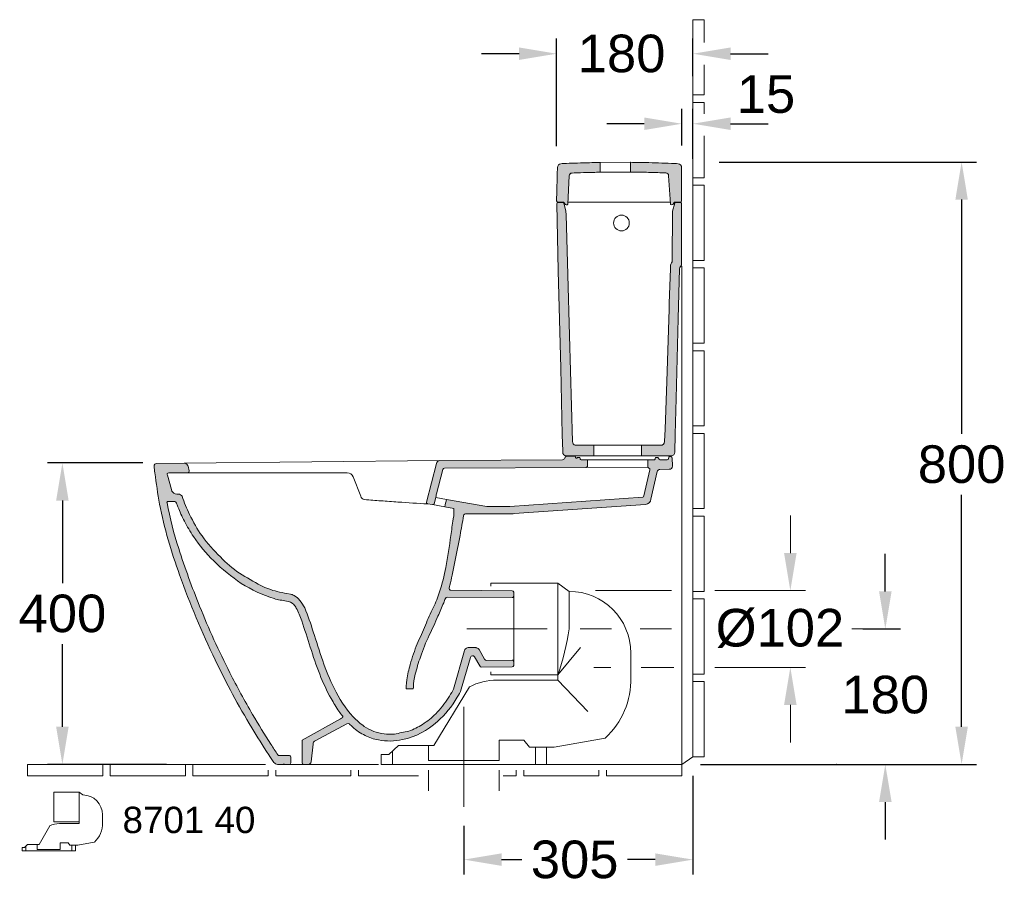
# Model space of a CAD drawing. Extents: x -36 to 10459, y -4640 to 3214.
# Tile 5 of 14: x 2253 to 3562, y -1069 to 80. Entities that reach past the tile are written whole.
import ezdxf

# ---------------------------------------------------------------- set-up
doc = ezdxf.new("R2010")
doc.units = 0
doc.layers.get('Defpoints').update_dxf_attribs({"linetype": 'CONTINUOUS'})
doc.layers.add('0-Dünn', color=2, linetype='CONTINUOUS', lineweight=5)
doc.styles.get("Standard").update_dxf_attribs({"font": 'arial.ttf'})
doc.styles.add('STYL2', font='arial.ttf')
doc.dimstyles.get("Standard").update_dxf_attribs({"dimscale": 0, "dimtxt": 50, "dimasz": 50, "dimexe": 20, "dimexo": 25, "dimgap": 15, "dimtad": 0, "dimtih": 1, "dimtoh": 1, "dimdec": 0, "dimdsep": 46, "dimtxsty": 'STYL2', "dimcen": 3, "dimclrd": 256, "dimclre": 256, "dimclrt": 256, "dimadec": 0, "dimazin": 0, "dimtfac": 1, "dimtdec": 0, "dimtofl": 0, "dimtmove": 0, "dimatfit": 3, "dimfxl": 0, "dimtolj": 1, "dimtzin": 0, "dimarcsym": 0})

# ---------------------------------------------------------------- blocks, each defined once
blk = doc.blocks.new('*D126')
at = {"layer": '0-Dünn', "linetype": 'Continuous', "lineweight": -2}
for p, q in [((2416.3, -508.9), (2289.4, -508.9)), ((2309.4, -558.9), (2309.4, -668.7)), ((2309.4, -859.6), (2309.4, -749.8)), ((2448.1, -909.6), (2289.4, -909.6))]:
    blk.add_line(p, q, dxfattribs=at)
at = {"layer": '0-Dünn', "linetype": 'Continuous'}
for points in [[(2301.1, -558.9), (2317.7, -558.9), (2309.4, -508.9)], [(2301.1, -859.6), (2317.7, -859.6), (2309.4, -909.6)]]:
    blk.add_solid(points, dxfattribs=at)
at = {"layer": 'Defpoints', "color": 0, "linetype": 'Continuous'}
for p in [(2441.3, -508.9), (2309.4, -909.6), (2473.1, -909.6)]:
    blk.add_point(p, dxfattribs=at)
at = {"layer": '0-Dünn', "linetype": 'Continuous', "insert": (2309.4, -709.2), "char_height": 50, "attachment_point": 5, "style": 'STYL2'}
blk.add_mtext('\\A1;400', dxfattribs=at)
blk = doc.blocks.new('*D127')
at = {"layer": '0-Dünn', "linetype": 'Continuous', "lineweight": -2}
for p, q in [((3183.1, -108.8), (3525.5, -108.8)), ((3505.5, -158.8), (3505.5, -470.3)), ((3505.5, -859.6), (3505.5, -551.4)), ((3158.3, -909.6), (3525.5, -909.6))]:
    blk.add_line(p, q, dxfattribs=at)
at = {"layer": '0-Dünn', "linetype": 'Continuous'}
for points in [[(3497.2, -158.8), (3513.8, -158.8), (3505.5, -108.8)], [(3497.2, -859.6), (3513.8, -859.6), (3505.5, -909.6)]]:
    blk.add_solid(points, dxfattribs=at)
at = {"layer": 'Defpoints', "color": 0, "linetype": 'Continuous'}
for p in [(3158.1, -108.8), (3133.3, -909.6), (3505.5, -909.6)]:
    blk.add_point(p, dxfattribs=at)
at = {"layer": '0-Dünn', "linetype": 'Continuous', "insert": (3505.5, -510.8), "char_height": 50, "attachment_point": 5, "style": 'STYL2'}
blk.add_mtext('\\A1;800', dxfattribs=at)
blk = doc.blocks.new('*D128')
at = {"layer": '0-Dünn', "linetype": 'Continuous', "lineweight": -2}
for p, q in [((2966.8, -87.6), (2966.8, 55.2)), ((3148.1, 5.4), (3148.1, 55.2)), ((2916.8, 35.2), (2866.8, 35.2)), ((3198.1, 35.2), (3248.1, 35.2))]:
    blk.add_line(p, q, dxfattribs=at)
at = {"layer": '0-Dünn', "linetype": 'Continuous'}
for points in [[(2916.8, 43.5), (2916.8, 26.9), (2966.8, 35.2)], [(3198.1, 43.5), (3198.1, 26.9), (3148.1, 35.2)]]:
    blk.add_solid(points, dxfattribs=at)
at = {"layer": 'Defpoints', "color": 0, "linetype": 'Continuous'}
for p in [(3148.1, 35.2), (3148.1, -19.6), (2966.8, -112.6)]:
    blk.add_point(p, dxfattribs=at)
at = {"layer": '0-Dünn', "linetype": 'Continuous', "insert": (3053.2, 35.2), "char_height": 50, "attachment_point": 5, "style": 'STYL2'}
blk.add_mtext('\\A1;180', dxfattribs=at)
blk = doc.blocks.new('*D129')
at = {"layer": '0-Dünn', "linetype": 'Continuous', "lineweight": -2}
for p, q in [((3133.4, -86.9), (3133.4, -37.9)), ((3148.1, -104.6), (3148.1, -37.9)), ((3083.4, -57.9), (3033.4, -57.9)), ((3198.1, -57.9), (3248.1, -57.9))]:
    blk.add_line(p, q, dxfattribs=at)
at = {"layer": '0-Dünn', "linetype": 'Continuous'}
for points in [[(3083.4, -49.6), (3083.4, -66.2), (3133.4, -57.9)], [(3198.1, -49.6), (3198.1, -66.2), (3148.1, -57.9)]]:
    blk.add_solid(points, dxfattribs=at)
at = {"layer": 'Defpoints', "color": 0, "linetype": 'Continuous'}
for p in [(3148.1, -57.9), (3133.4, -111.9), (3148.1, -129.6)]:
    blk.add_point(p, dxfattribs=at)
at = {"layer": '0-Dünn', "linetype": 'Continuous', "insert": (3245.3, -18.8), "char_height": 50, "attachment_point": 5, "style": 'STYL2'}
blk.add_mtext('\\A1;15', dxfattribs=at)
blk = doc.blocks.new('*D130')
at = {"layer": '0-Dünn', "linetype": 'Continuous', "lineweight": -2}
for p, q in [((3148.1, -924.6), (3148.1, -1056.2)), ((2843.5, -991.1), (2843.5, -1056.2)), ((2893.5, -1036.2), (2920.4, -1036.2)), ((3098.1, -1036.2), (3061.2, -1036.2))]:
    blk.add_line(p, q, dxfattribs=at)
at = {"layer": '0-Dünn', "linetype": 'Continuous'}
for points in [[(2893.5, -1027.9), (2893.5, -1044.5), (2843.5, -1036.2)], [(3098.1, -1027.9), (3098.1, -1044.5), (3148.1, -1036.2)]]:
    blk.add_solid(points, dxfattribs=at)
at = {"layer": 'Defpoints', "color": 0, "linetype": 'Continuous'}
for p in [(3148.1, -899.6), (2843.5, -966.1), (3148.1, -1036.2)]:
    blk.add_point(p, dxfattribs=at)
at = {"layer": '0-Dünn', "linetype": 'Continuous', "insert": (2990.8, -1036.2), "char_height": 50, "attachment_point": 5, "style": 'STYL2'}
blk.add_mtext('\\A1;305', dxfattribs=at)
blk = doc.blocks.new('*D131')
at = {"layer": '0-Dünn', "linetype": 'Continuous', "lineweight": -2}
for p, q in [((3404, -679.6), (3404, -629.6)), ((3374, -729.6), (3424, -729.6)), ((3183.3, -909.6), (3424, -909.6)), ((3404, -959.6), (3404, -1009.6))]:
    blk.add_line(p, q, dxfattribs=at)
at = {"layer": '0-Dünn', "linetype": 'Continuous'}
for points in [[(3395.7, -679.6), (3412.4, -679.6), (3404, -729.6)], [(3395.7, -959.6), (3412.4, -959.6), (3404, -909.6)]]:
    blk.add_solid(points, dxfattribs=at)
at = {"layer": 'Defpoints', "color": 0, "linetype": 'Continuous'}
for p in [(3349, -729.6), (3404, -729.6), (3158.3, -909.6)]:
    blk.add_point(p, dxfattribs=at)
at = {"layer": '0-Dünn', "linetype": 'Continuous', "insert": (3404, -817.1), "char_height": 50, "attachment_point": 5, "style": 'STYL2'}
blk.add_mtext('\\A1;180', dxfattribs=at)

msp = doc.modelspace()

# ---------------------------------------------------------------- hatches: boundary and pattern name
at = {"layer": '0-Dünn', "linetype": 'Continuous'}
h = msp.add_hatch(color=256, dxfattribs=at)
h.dxf.hatch_style = 1
h.paths.add_polyline_path([(2966.9, -164.4), (2966.9, -164.4, -0.396649), (2968.7, -162.4), (2968.7, -162.2, -0.471693), (2966.7, -159.8, -0.000972), (2967.2, -139.9, -0.001012), (2967.7, -123.1, -0.011304), (2967.9, -115.9, -0.379593), (2972.6, -111.1, -0.012398), (2979.8, -110.7, -0.00226), (2994.5, -110.1, -0.00244), (3010.4, -109.7, -0.003497), (3023.9, -109.4), (3024.8, -109.4), (3024.7, -122.4, 0.001497), (3015, -122.6, 0.002526), (2998.7, -123, 0.001753), (2987.3, -123.4, 0.38954), (2983.5, -127.2), (2981.8, -164.7, -0.400971), (2980.8, -165.6), (2979.5, -165.6, -0.238569), (2978.3, -165), (2976.5, -162.6, 0.428807), (2975.1, -162.4, -0.279539), (2976.2, -163.5), (2979.1, -174.1), (2979.1, -174.4, 0.060009), (2979.1, -173.9), (2976.2, -163.5, 0.337617), (2974.8, -162.4), (2968.9, -162.3, 0.430735)])
h = msp.add_hatch(color=256, dxfattribs=at)
h.dxf.hatch_style = 1
h.paths.add_polyline_path([(3133.1, -116, 0.399388), (3128.3, -111, 0.002281), (3119.5, -110.6, 0.001686), (3102.4, -110, 0.003608), (3085, -109.5, 0.000795), (3073.7, -109.3, 0.002358), (3065.1, -109.2), (3065.1, -122.2, -0.002589), (3081.4, -122.4, -0.003047), (3101.6, -122.9, -0.001675), (3112, -123.3, -0.385201), (3115.8, -127), (3118.2, -164.6, 0.40197), (3119.1, -165.5), (3120.8, -165.4, 0.232014), (3121.7, -164.9), (3123.3, -162.6, -0.247182), (3124.1, -162.2), (3131.1, -162.2, 0.41421), (3133.1, -160.2)])
h = msp.add_hatch(color=256, dxfattribs=at)
h.dxf.hatch_style = 1
h.paths.add_polyline_path([(2983.9, -339.3), (2981.6, -258.9), (2979.3, -178.6), (2979.1, -174.4, 0.060009), (2979.1, -173.9), (2976.2, -163.5, 0.337617), (2974.8, -162.4), (2968.9, -162.3, 0.430735), (2966.9, -164.4), (2969, -253.5), (2972.2, -382.9), (2974.4, -471.3), (2974.9, -493.3), (2975, -495.2, 0.383951), (2979.6, -499.3), (3015.6, -499.4, 0.39201), (3016.5, -498.4), (3016.5, -485.4), (2991.6, -485.4, -0.321754), (2987.9, -480.5)])
h = msp.add_hatch(color=256, dxfattribs=at)
h.dxf.hatch_style = 1
h.paths.add_polyline_path([(3133.1, -164.4, 0.414217), (3131.1, -162.4), (3125.4, -162.4, 0.345795), (3123.9, -163.5), (3121.1, -174, 0.071397), (3121, -174.5), (3120.6, -239.5, -0.152152), (3119.5, -242.9, 0.145103), (3118.4, -246.1), (3118.3, -250.2), (3116.7, -296.8), (3116.5, -304.3), (3113.2, -400.6), (3111.1, -464.1), (3110.5, -480.5, -0.404356), (3105.5, -485.4), (3079.5, -485.4), (3079.5, -498.4, 0.436772), (3080.6, -499.4), (3119.1, -499.4, 0.406764), (3124.1, -494.5), (3124.7, -471.1), (3125.9, -423.1), (3128.6, -317), (3130.3, -250.8, -0.185236), (3131.7, -247.5, 0.191837), (3133.1, -244.1)])
h = msp.add_hatch(color=256, dxfattribs=at)
h.dxf.hatch_style = 1
h.paths.add_polyline_path([(2852.2, -767.3), (2840, -809.8, -0.034976), (2834.7, -820.3, -0.080824), (2808.2, -852.6, -0.13138), (2761.9, -876.7, -0.099845), (2729.7, -877.1, -0.067256), (2712, -871.2, -0.083637), (2695.4, -859.7, -0.048362), (2691.5, -856, 0.078523), (2690.9, -855.5, 0.265856), (2687.9, -855.5), (2645.8, -878.3, 0.344316), (2642.8, -882.6), (2640.4, -906, -0.365819), (2636.6, -909.6), (2630.2, -909.6, -0.414253), (2628.2, -907.6), (2628.2, -883), (2628.2, -877.5), (2679.4, -848.9, 0.034668), (2681.6, -847.5, 0.434295), (2681.9, -845, -0.025766), (2677.3, -838.9, -0.0178), (2666.9, -822.2, -0.033005), (2651.7, -789.8, -0.015888), (2639.2, -753.7, 0.004665), (2627.7, -718.7, 0.049926), (2620.4, -701.7, 0.101582), (2617.3, -697.2, 0.153979), (2607.5, -692.4, 0.000929), (2599.1, -691.1, -0.040761), (2590.9, -689.2, -0.061636), (2547.4, -669, -0.046308), (2510.8, -639.1, -0.055127), (2483.8, -606.7, -0.028367), (2471.7, -586.2, -0.024216), (2463.1, -567.3, -0.00656), (2461.1, -562, 0.246506), (2459, -560.2), (2449.4, -560.2, 0.365319), (2448.5, -561.1, 0.030681), (2464.1, -622.7, 0.01846), (2492, -699.3, 0.022516), (2532.1, -787.7, 0.014709), (2562.5, -843.4, 0.010688), (2586.7, -882.7, 0.003883), (2595.9, -896.8, 0.295335), (2598.4, -897.9), (2611.1, -897.9, -0.532706), (2613.2, -900.8), (2613.2, -907.6, -0.48151), (2610.7, -909.6), (2595.7, -909.6, -0.209623), (2590.8, -907.1, -0.002858), (2583.8, -896.7, -0.009705), (2561.2, -860.8, -0.023455), (2512.6, -770.8, -0.025963), (2465.3, -657.5, -0.038422), (2438.6, -563.5, -0.011891), (2432.4, -522.1, -0.008939), (2431.5, -512.9, -0.437385), (2434.5, -509.6), (2471.6, -509.2, -0.261019), (2475.9, -511.6, -0.078757), (2476.5, -513), (2478.1, -519.4, -0.076322), (2478.2, -519.9, -0.413525), (2476.2, -521.9), (2450.9, -522.2, 0.748559), (2449.3, -525.2), (2454.7, -544.3, 0.31178), (2459, -549.7, 0.074441), (2463.7, -550.2, -0.220065), (2468.6, -553.1, 0.03181), (2478.5, -577.3, 0.036403), (2495.2, -605.9, 0.047708), (2519.5, -633.7, 0.069266), (2545.1, -655.3, 0.015687), (2573.3, -671.9, 0.046929), (2595, -679.8, 0.003495), (2608.1, -682.4), (2612.7, -683.2, -0.077958), (2617.5, -685.1, -0.099885), (2625.3, -691.5, -0.047084), (2631.7, -701.6, -0.026), (2643.1, -733.2, 0.005883), (2655.7, -771.8, 0.031571), (2670.8, -808.3, 0.068542), (2696, -846.4, 0.035482), (2710.9, -859.1, 0.118427), (2737.3, -869.1, 0.05415), (2751, -869.2, 0.012367), (2770.2, -865.3, 0.058996), (2788.4, -856.4, 0.048905), (2806.1, -842.2, 0.052367), (2822.5, -821.6, 0.011967), (2828.9, -811.2, 0.095376), (2829.7, -809.6), (2844.4, -758, -0.057368), (2844.9, -756.9, -0.275035), (2849.1, -754.3), (2859.2, -754.4, -0.064224), (2860.6, -754.6, -0.205157), (2863.7, -756.9), (2870.8, -769.5, 0.27222), (2873.9, -771.3), (2907.8, -771, -0.416315), (2909.8, -773), (2909.8, -778, -0.41166), (2907.8, -780), (2867.5, -780.4, -0.272638), (2864.5, -778.6), (2857.7, -766.6, 0.665427)])
h = msp.add_hatch(color=256, dxfattribs=at)
h.dxf.hatch_style = 1
h.paths.add_polyline_path([(3084.9, -563.9, 0.36323), (3092.3, -556.8), (3100.7, -520.4, -0.333391), (3104.3, -517.5), (3116.5, -517.3, 0.390462), (3120.8, -513.3), (3120.4, -501.9, 0.449164), (3118.7, -500.4), (3117.2, -500.4, 0.404286), (3116.2, -501.3), (3115.7, -503.1, -0.317562), (3114, -504.6), (3103.9, -504.6, -0.238246), (3103.1, -504.2), (3101.7, -501.9, 0.267949), (3100.9, -501.4), (3098.9, -501.4, 0.378866), (3097.9, -502.3), (3097.8, -503.8, -0.378899), (3096.8, -504.6), (3089, -504.6, 0.420834), (3088, -505.6), (3088, -513.6, 0.342872), (3089.5, -515.6, -0.407589), (3091, -518), (3083, -552.7, -0.307118), (3081.3, -554.2), (2904.6, -566.6), (2874.2, -566.6), (2820.4, -557.5, 0.020122), (2818.1, -567.1), (2829.9, -569.4), (2830, -579.2), (2829.3, -583.3, 0.006654), (2826.1, -605.5, -0.01216), (2819.4, -647.7, -0.039972), (2810.9, -680.3, -0.042888), (2802.7, -701.3, 0.011384), (2792.3, -724.3, -0.004825), (2781.4, -749.2, 0.026382), (2772.1, -776.6, 0.037385), (2767.5, -797.1, 0.011936), (2767, -802.1, 0.014254), (2766.7, -809.3), (2776.2, -809.3), (2776.3, -807, -0.058354), (2778.7, -789.8, -0.01759), (2785.6, -766.9, -0.030274), (2797.4, -737.9, 0.008711), (2809, -712.6, 0.005955), (2816.6, -694.7, 0.011857), (2818.8, -689.1, -0.31643), (2821.5, -687.2), (2907.8, -687.8, 0.41634), (2909.8, -685.8), (2909.8, -680.8, 0.41166), (2907.8, -678.8), (2826.2, -678.1, -0.478932), (2824, -675.3, 0.000352), (2824.9, -671.3, 0.002247), (2827.8, -658.2, 0.00291), (2831.6, -640.3, 0.005853), (2838.4, -605.2, 0.001595), (2843, -579.2, -0.419935), (2846.7, -576.6), (2904.9, -576.6, 0.034921), (2910.5, -576.2)])
h = msp.add_hatch(color=256, dxfattribs=at)
h.dxf.hatch_style = 1
h.paths.add_polyline_path([(3008, -505.6, 0.414157), (3007, -504.6), (2998.4, -504.6), (2998.1, -502.3, 0.378866), (2997.1, -501.4), (2995.2, -501.4, 0.105913), (2994, -502, -0.575917), (2992.1, -501.6, -0.044678), (2991.9, -500.8, 0.380174), (2990.7, -499.7), (2980.8, -499.7, 0.32441), (2977.6, -502.3, -0.34566), (2974.7, -504.6), (2811, -505.7, 0.292776), (2807.1, -509.4), (2793.7, -561.2, 0.403594), (2795.2, -563.2), (2802.1, -564.4, 0.381424), (2804, -562.9), (2806, -554.9), (2806.4, -552.7, 0.052684), (2806.9, -550.1), (2815.3, -517.4, -0.341925), (2817.7, -515.6), (3006.1, -514.7, 0.408038), (3008, -512.7)])

# ---------------------------------------------------------------- linework, layer by layer
for p, q in [((3148.1, 80.4), (3148.1, -19.6)), ((3163.1, 80.4), (3148.1, 80.4)), ((3163.1, 49.9), (3163.1, 80.4)), ((3163.1, -19.6), (3163.1, 20.5)), ((3148.1, -29.6), (3148.1, -19.6)), ((3148.1, -19.6), (3163.1, -19.6)), ((3148.1, -29.6), (3148.1, -129.6)), ((3163.1, -29.6), (3148.1, -29.6)), ((3163.1, -44.6), (3163.1, -29.6)), ((3163.1, -129.6), (3163.1, -74.1)), ((3148.1, -129.6), (3163.1, -129.6)), ((3148.1, -139.6), (3148.1, -129.6)), ((3148.1, -139.6), (3148.1, -239.6)), ((3163.1, -139.6), (3148.1, -139.6)), ((3163.1, -239.6), (3163.1, -139.6)), ((3133.3, -909.6), (3133.3, -247.4)), ((3148.1, -239.6), (3163.1, -239.6)), ((3148.1, -249.6), (3148.1, -239.6)), ((3148.1, -249.6), (3148.1, -349.6)), ((3163.1, -249.6), (3148.1, -249.6)), ((3163.1, -349.6), (3163.1, -249.6)), ((3148.1, -359.6), (3148.1, -349.6)), ((3148.1, -349.6), (3163.1, -349.6)), ((3148.1, -359.6), (3148.1, -459.6)), ((3163.1, -359.6), (3148.1, -359.6)), ((3163.1, -459.6), (3163.1, -359.6)), ((3148.1, -469.6), (3148.1, -459.6)), ((3148.1, -459.6), (3163.1, -459.6)), ((3148.1, -469.6), (3148.1, -569.6)), ((3163.1, -469.6), (3148.1, -469.6)), ((3163.1, -569.6), (3163.1, -469.6)), ((3148.1, -579.6), (3148.1, -569.6)), ((3163.1, -569.6), (3148.1, -569.6)), ((3148.1, -579.6), (3148.1, -679.6)), ((3163.1, -579.6), (3148.1, -579.6)), ((3163.1, -679.6), (3163.1, -579.6)), ((3277.7, -628.6), (3277.7, -578.6)), ((2879.2, -668.6), (2968.5, -668.6)), ((2879.2, -668.6), (2879.2, -672.6)), ((2968.5, -668.6), (2968.5, -790.6)), ((2968.5, -668.6), (2983.5, -679.6)), ((2983.5, -679.6), (2983.5, -729.6)), ((2983.5, -679.6), (2983.5, -679.6)), ((3119.7, -678.6), (3018.4, -678.6)), ((3148.1, -689.6), (3148.1, -679.6)), ((3163.1, -679.6), (3148.1, -679.6)), ((3177.1, -678.6), (3297.7, -678.6)), ((3148.1, -689.6), (3148.1, -789.6)), ((3163.1, -689.6), (3148.1, -689.6)), ((3163.1, -789.6), (3163.1, -689.6)), ((2847.5, -729.6), (2954.2, -729.6)), ((2998.1, -729.6), (3039.7, -729.6)), ((3078.1, -729.6), (3119.7, -729.6)), ((3359.3, -729.6), (3424, -729.6)), ((2968.5, -790.6), (2998.5, -754.1)), ((3065.5, -794.1), (3065.5, -761.6)), ((3039, -780.6), (3016.2, -780.6)), ((3122.9, -780.6), (3079.2, -780.6)), ((3177.1, -780.6), (3297.7, -780.6)), ((3183.1, -780.6), (3297.7, -780.6)), ((2879.2, -790.6), (2879.2, -786.6)), ((2879.2, -790.6), (2968.5, -790.6)), ((2887.5, -797.6), (2968.5, -797.6)), ((2968.5, -790.6), (2968.5, -797.6)), ((2968.5, -797.6), (3008.5, -839.1)), ((3148.1, -799.6), (3148.1, -789.6)), ((3163.1, -789.6), (3148.1, -789.6)), ((2850.8, -806.6), (2803.5, -884.6)), ((3148.1, -799.6), (3148.1, -899.6)), ((3163.1, -799.6), (3148.1, -799.6)), ((3163.1, -899.6), (3163.1, -799.6)), ((2843.5, -833.1), (2843.5, -966.1)), ((3277.7, -830.6), (3277.7, -880.6)), ((2890.5, -904.6), (2890.5, -877.3)), ((2890.5, -877.3), (2923.1, -877.3)), ((2930.8, -886.6), (2923.1, -877.3)), ((2963.5, -886.6), (3031.5, -874.6)), ((2756.5, -884.6), (2743.5, -896.6)), ((2803.5, -884.6), (2756.5, -884.6)), ((2796.5, -904.6), (2796.5, -884.6)), ((2930.8, -886.6), (2963.5, -886.6)), ((2938.5, -886.6), (2938.5, -909.6)), ((2953.5, -886.6), (2953.5, -909.6)), ((2733.5, -896.6), (2733.5, -909.6)), ((2733.5, -896.6), (2743.5, -896.6)), ((2748.5, -891.6), (2748.5, -909.6)), ((3133.3, -909.6), (3148.1, -899.6)), ((3148.1, -899.6), (3163.1, -899.6)), ((2348.1, -909.6), (2263.1, -909.6)), ((2263.1, -924.6), (2263.1, -909.6)), ((2348.1, -909.6), (2358.1, -909.6)), ((2579.4, -909.6), (2358.1, -909.6)), ((2363.1, -924.6), (2363.1, -909.6)), ((2373.1, -924.6), (2373.1, -909.6)), ((2473.1, -924.6), (2473.1, -909.6)), ((2483.1, -924.6), (2483.1, -909.6)), ((2610.7, -909.6), (2729.8, -909.6)), ((2733.5, -909.6), (2953.5, -909.6)), ((2796.5, -904.6), (2890.5, -904.6)), ((3128, -909.6), (2948.5, -909.6)), ((3133.3, -909.6), (3128, -909.6)), ((3133.3, -909.6), (3133.3, -924.6)), ((2263.1, -924.6), (2348.1, -924.6)), ((2348.1, -924.6), (2363.1, -924.6)), ((2373.1, -924.6), (2473.1, -924.6)), ((2483.1, -924.6), (2583.1, -924.6)), ((2583.1, -924.6), (2583.1, -917.1)), ((2593.1, -924.6), (2593.1, -917.1)), ((2593.1, -924.6), (2693.1, -924.6)), ((2693.1, -924.6), (2693.1, -917.1)), ((2703.1, -924.6), (2703.1, -917.1)), ((2703.1, -924.6), (2783, -924.6)), ((2796.5, -917.1), (2796.5, -944.6)), ((2890.5, -917.1), (2890.5, -944.6)), ((2895.5, -924.6), (2913.1, -924.6)), ((2913.1, -924.6), (2913.1, -917.1)), ((2923.1, -924.6), (2923.1, -917.1)), ((2923.1, -924.6), (3023.1, -924.6)), ((3023.1, -924.6), (3023.1, -917.1)), ((3033.1, -917.1), (3033.1, -924.6)), ((3033.1, -924.6), (3133.3, -924.6)), ((2298.2, -946.6), (2331.5, -946.6)), ((2298.2, -946.6), (2298.2, -986)), ((2331.5, -946.6), (2331.5, -986)), ((2331.5, -946.6), (2336.4, -950.2)), ((2362.8, -987.1), (2362.8, -976.6)), ((2292.5, -991.1), (2278.3, -1016.3)), ((2298.2, -986), (2331.5, -986)), ((2305.4, -988.2), (2331.5, -988.2)), ((2255.7, -1020.2), (2255.7, -1024.4)), ((2255.7, -1020.2), (2258.9, -1020.2)), ((2263.1, -1016.3), (2258.9, -1020.2)), ((2260.6, -1018.6), (2260.6, -1024.4)), ((2278.3, -1016.3), (2263.1, -1016.3)), ((2276, -1022.7), (2276, -1016.3)), ((2306.4, -1022.7), (2306.4, -1014)), ((2306.4, -1014), (2316.9, -1014)), ((2319.4, -1016.9), (2316.9, -1014)), ((2319.4, -1016.9), (2329.9, -1016.9)), ((2321.8, -1016.9), (2321.8, -1024.4)), ((2326.7, -1016.9), (2326.7, -1024.4)), ((2329.9, -1016.9), (2351.8, -1013.1)), ((2255.7, -1024.4), (2326.7, -1024.4)), ((2276, -1022.7), (2306.4, -1022.7))]:
    msp.add_line(p, q, dxfattribs=at)
for points in [[(3024.7, -122.4), (3024.8, -109.4), (3023.9, -109.4, 0.003497), (3010.4, -109.7, 0.00244), (2994.5, -110.1, 0.00226), (2979.8, -110.7, 0.012398), (2972.6, -111.1, 0.379593), (2967.9, -115.9, 0.011304), (2967.7, -123.1, 0.001012), (2967.2, -139.9, 0.001005), (2966.7, -160.4, 0.371403), (2968.7, -162.2), (2975.7, -162.2, -0.238572), (2976.5, -162.6), (2978.3, -165, 0.238567), (2979.5, -165.6), (2980.8, -165.6, 0.40097), (2981.8, -164.7), (2983.5, -127.2, -0.38954), (2987.3, -123.4, -0.001753), (2998.7, -123, -0.002526), (3015, -122.6, -0.001497), (3024.7, -122.4, 3.588012)], [(3065.1, -122.2), (3065.1, -109.2), (3065.5, -109.2, -0.002257), (3073.7, -109.3, -0.000795), (3085, -109.5, -0.003608), (3102.4, -110, -0.001686), (3119.5, -110.6, -0.002281), (3128.3, -111, -0.399388), (3133.1, -116), (3133.1, -160.2, -0.41421), (3131.1, -162.2), (3124.1, -162.2, 0.247182), (3123.3, -162.6), (3121.7, -164.9, -0.247427), (3120.8, -165.4), (3119.1, -165.5, -0.40197), (3118.2, -164.6), (3115.8, -127, 0.385201), (3112, -123.3, 0.001675), (3101.6, -122.9, 0.003047), (3081.4, -122.4, 0.002589), (3065.1, -122.2, -8.917275)], [(2983.9, -339.3), (2987.9, -480.5, 0.321754), (2991.6, -485.4), (3016.5, -485.4), (3016.5, -485.4), (3016.5, -498.4, -0.39201), (3015.6, -499.4), (2979.6, -499.3, -0.430255), (2975, -494.5), (2974.9, -493.3), (2974.4, -471.3), (2972.2, -382.9), (2969, -253.5), (2966.9, -164.4, -0.396586), (2968.7, -162.4), (2974.8, -162.4, -0.337614), (2976.2, -163.5), (2979.1, -173.9, -0.060009), (2979.1, -174.4), (2979.3, -178.6), (2981.6, -258.9), (2983.9, -339.3)], [(3116.5, -304.3), (3116.7, -296.8), (3118.3, -250.2), (3118.3, -250.2), (3118.4, -246.1, -0.145103), (3119.5, -242.9, 0.152152), (3120.6, -239.5), (3121, -174.5, -0.071397), (3121.1, -174), (3123.9, -163.5, -0.338033), (3125.4, -162.4), (3131.1, -162.4, -0.414214), (3133.1, -164.4), (3133.1, -244.1, -0.191837), (3131.7, -247.5, 0.185236), (3130.3, -250.8), (3128.6, -317)], [(3128.6, -317), (3125.9, -423.1), (3124.7, -471.1), (3124.1, -494.5, -0.406764), (3119.1, -499.4), (3080.4, -499.4, -0.39201), (3079.5, -498.4), (3079.5, -485.4), (3079.5, -485.4), (3105.5, -485.4, 0.404356), (3110.5, -480.5), (3111.1, -464.1), (3113.2, -400.6), (3116.5, -304.3)], [(2476.2, -521.9), (2688.1, -521.9, -0.302125), (2696.1, -527.4), (2706.2, -552.9, 0.325849), (2711.4, -557.5, 0.013703), (2733.1, -559.2, -0.000311), (2755.8, -560.8, 0.011847), (2795.2, -563.2, 43.126912)]]:
    msp.add_lwpolyline(points, format="xyb", dxfattribs=at)
for points in [[(3024.8, -109.4), (3065.1, -109.2)], [(3024.7, -122.4), (3065.1, -122.2)], [(2981.9, -162.2), (3118, -162.2)], [(3016.5, -485.4), (3079.5, -485.4)], [(2471.6, -509.2), (2811, -505.7)], [(3007, -504.6), (3089, -504.6)], [(3015.5, -499.4), (3080.5, -499.4)], [(2331.5, -986), (2331.5, -988.2)]]:
    msp.add_lwpolyline(points, dxfattribs=at)
msp.add_lwpolyline([(2450.9, -522.2), (2476.2, -521.9, 0.413525), (2478.2, -519.9, 0.076322), (2478.1, -519.4), (2476.5, -513, 0.078757), (2475.9, -511.6, 0.260536), (2471.6, -509.2), (2434.5, -509.6, 0.437385), (2431.5, -512.9, 0.008939), (2432.4, -522.1, 0.011891), (2438.6, -563.5, 0.038422), (2465.3, -657.5, 0.025963), (2512.6, -770.8, 0.023455), (2561.2, -860.8, 0.009705), (2583.8, -896.7, 0.002858), (2590.8, -907.1, 0.209623), (2595.7, -909.6), (2610.7, -909.6, 0.475136), (2613.2, -907.6), (2613.2, -900.8, 0.510485), (2611.3, -897.9), (2598.4, -897.9, -0.295335), (2595.9, -896.8, -0.003883), (2586.7, -882.7, -0.010688), (2562.5, -843.4, -0.014709), (2532.1, -787.7, -0.022516), (2492, -699.3, -0.01846), (2464.1, -622.7, -0.030383), (2448.6, -561.7, -0.561597), (2449.4, -560.2), (2459, -560.2, -0.266941), (2461.2, -562.2, 0.006294), (2463.1, -567.3, 0.024216), (2471.7, -586.2, 0.028367), (2483.8, -606.7, 0.055127), (2510.8, -639.1, 0.046308), (2547.4, -669, 0.061636), (2590.9, -689.2, 0.040761), (2599.1, -691.1, -0.000929), (2607.5, -692.4, -0.153979), (2617.3, -697.2, -0.101582), (2620.4, -701.7, -0.049926), (2627.7, -718.7, -0.004665), (2639.2, -753.7, 0.015888), (2651.7, -789.8, 0.033005), (2666.9, -822.2, 0.0178), (2677.3, -838.9, 0.025766), (2681.9, -845, -0.434295), (2681.6, -847.5, -0.034668), (2679.4, -848.9), (2628.2, -877.5), (2628.2, -883), (2628.2, -907.6, 0.414174), (2630.2, -909.6), (2636.6, -909.6, 0.364961), (2640.4, -906), (2642.8, -882.6, -0.344316), (2645.8, -878.3), (2687.9, -855.5, -0.265856), (2690.9, -855.5, -0.078523), (2691.5, -856, 0.048362), (2695.4, -859.7, 0.083637), (2712, -871.2, 0.067256), (2729.7, -877.1, 0.099845), (2761.9, -876.7, 0.13138), (2808.2, -852.6, 0.080824), (2834.7, -820.3, 0.034976), (2840, -809.8), (2852.2, -767.3, -0.665427), (2857.7, -766.6), (2864.5, -778.6, 0.272638), (2867.5, -780.4), (2907.8, -780, 0.41166), (2909.8, -778), (2909.8, -773, 0.416315), (2907.8, -771), (2873.9, -771.3, -0.27222), (2870.8, -769.5), (2863.7, -756.9, 0.205157), (2860.6, -754.6, 0.056087), (2859.4, -754.4), (2849.3, -754.3, 0.287493), (2844.9, -756.9, 0.05688), (2844.4, -758), (2829.7, -809.6, -0.095376), (2828.9, -811.2, -0.011967), (2822.5, -821.6, -0.052367), (2806.1, -842.2, -0.048905), (2788.4, -856.4, -0.058996), (2770.2, -865.3, -0.012367), (2751, -869.2, -0.05415), (2737.3, -869.1, -0.118427), (2710.9, -859.1, -0.035482), (2696, -846.4, -0.068542), (2670.8, -808.3, -0.031571), (2655.7, -771.8, -0.005883), (2643.1, -733.2, 0.026), (2631.7, -701.6, 0.047084), (2625.3, -691.5, 0.099885), (2617.5, -685.1, 0.077958), (2612.7, -683.2), (2608.1, -682.4, -0.003495), (2595, -679.8, -0.046929), (2573.3, -671.9, -0.015687), (2545.1, -655.3, -0.069266), (2519.5, -633.7, -0.047708), (2495.2, -605.9, -0.036403), (2478.5, -577.3, -0.03181), (2468.6, -553.1, 0.220065), (2463.7, -550.2, -0.066692), (2459.5, -549.8, -0.333676), (2454.7, -544.3), (2449.3, -525.2, -0.748559)], format="xyb", close=True, dxfattribs=at)
at = {"layer": '0-Dünn', "linetype": 'Continuous', "elevation": 0}
for points in [[(2776.2, -809.3), (2776.3, -807, -0.058354), (2778.7, -789.8, -0.01759), (2785.6, -766.9, -0.030274), (2797.4, -737.9, 0.008711), (2809, -712.6, 0.005955), (2816.6, -694.7, 0.011857), (2818.8, -689.1, -0.322133), (2821.6, -687.2), (2907.8, -687.8, 0.416294), (2909.8, -685.8), (2909.8, -680.8, 0.41166), (2907.8, -678.8), (2826.2, -678.1, -0.478932), (2824, -675.3, 0.000352), (2824.9, -671.3, 0.002247), (2827.8, -658.2, 0.00291), (2831.6, -640.3, 0.005853), (2838.4, -605.2, 0.001595), (2843, -579.2, -0.419935), (2846.7, -576.6), (2904.9, -576.6, 0.034921), (2910.5, -576.2), (3084.9, -563.9, 0.36323), (3092.3, -556.8), (3100.7, -520.4, -0.333391), (3104.3, -517.5), (3116.5, -517.3, 0.390462), (3120.8, -513.3), (3120.4, -501.9, 0.333094), (3119.3, -500.5), (3117.2, -500.4, 0.404286), (3116.2, -501.3), (3115.7, -503.1, -0.317562), (3114, -504.6), (3103.9, -504.6, -0.299128), (3103, -504), (3101.7, -501.9, 0.267949), (3100.9, -501.4), (3098.9, -501.4, 0.378866), (3097.9, -502.3), (3097.8, -503.8, -0.378921), (3096.8, -504.6), (3089, -504.6, 0.420834), (3088, -505.6), (3088, -513.6, 0.342872), (3089.5, -515.6, -0.407589), (3091, -518), (3083, -552.7, -0.307118), (3081.3, -554.2), (2904.6, -566.6), (2874.2, -566.6), (2820.4, -557.5, 0.020122), (2818.1, -567.1), (2829.9, -569.4), (2830, -579.2), (2829.3, -583.3, 0.006654), (2826.1, -605.5, -0.01216), (2819.4, -647.7, -0.039972), (2810.9, -680.3, -0.042888), (2802.7, -701.3, 0.011384), (2792.3, -724.3, -0.004825), (2781.4, -749.2, 0.026382), (2772.1, -776.6, 0.037385), (2767.5, -797.1, 0.012662), (2767, -802.4, 0.013646), (2766.7, -809.3), (2776.2, -809.3)], [(2793.8, -560.8), (2807.1, -509.4, -0.292776), (2811, -505.7), (2974.7, -504.6, 0.337206), (2977.6, -502.4, -0.331666), (2980.8, -499.7), (2990.7, -499.7, -0.380174), (2991.9, -500.8, 0.044678), (2992.1, -501.6, 0.260223), (2992.9, -502.4, 0.2565), (2994.3, -502, -0.08514), (2995.2, -501.4), (2997.1, -501.4, -0.378866), (2998.1, -502.3), (2998.3, -503.7, 0.378811), (2999.3, -504.6), (3007, -504.6, -0.414155), (3008, -505.6), (3008, -512.7, -0.417637), (3006, -514.7), (2817.7, -515.6, 0.341925), (2815.3, -517.4), (2806.9, -550.1, -0.052684), (2806.4, -552.7), (2806, -554.9, -0.050865), (2805.6, -556.6), (2803.9, -563.2, -0.399732), (2801.8, -564.3), (2795.2, -563.2, -0.473888), (2793.8, -560.8, 21.257662)]]:
    msp.add_lwpolyline(points, format="xyb", dxfattribs=at)
for points in [[(3006, -514.7), (3088.3, -514.6)], [(2806, -554.9), (2820.4, -557.5)], [(2801.8, -564.3), (2818.1, -567.1)], [(2909.8, -685.8), (2909.8, -773)]]:
    msp.add_lwpolyline(points, dxfattribs=at)
at = {"layer": '0-Dünn', "linetype": 'Continuous'}
msp.add_circle((3053, -189.9), 10.5, dxfattribs=at)
for centre, radius, start, end in [((2983.5, -761.6), 82, 0, 90), ((2633.3, -675.8), 354.3, 341.0995, 351.2705), ((2887.8, -878.2), 80.6, 90.2031, 117.3328), ((2961.2, -797.5), 104.3, 312.3493, 1.8562), ((2336.4, -976.6), 26.4, 0, 90), ((2306.9, -1025.2), 37, 92.3946, 112.9662), ((2329.2, -988.2), 33.7, 312.3493, 1.8562)]:
    msp.add_arc(centre, radius, start, end, dxfattribs=at)
for points, knots in [([(2602.3, -909.6, 0), (2602.5, -909.6, 0), (2602.8, -909.6, 0), (2603.2, -909.5, 0), (2603.4, -909.4, 0)], [0, 0, 0, 0, 0.553406, 1, 1, 1, 1]), ([(2603.4, -909.4, 0), (2603.4, -909.4, 0), (2603.5, -909.4, 0), (2603.8, -909.3, 0), (2604.1, -909.3, 0), (2604.5, -909.4, 0), (2604.7, -909.4, 0), (2604.9, -909.5, 0)], [0, 0, 0, 0, 0.162532, 0.162532, 0.594224, 0.594224, 1, 1, 1, 1])]:
    msp.add_open_spline(points, degree=3, knots=knots, dxfattribs=at)
msp.add_open_spline([(2604.9, -909.5, 0), (2604.9, -909.6, 0), (2605, -909.6, 0), (2605.1, -909.6, 0)], degree=3, dxfattribs=at)
msp.add_point((3339.5, -909.6), dxfattribs=at)
for points in [[(3269.3, -628.6), (3286, -628.6), (3277.7, -678.6)], [(3269.3, -830.6), (3286, -830.6), (3277.7, -780.6)]]:
    msp.add_solid(points, dxfattribs=at)

# ---------------------------------------------------------------- texts
msp.add_text('%%C102', height=50, dxfattribs=at).set_placement((3178.4, -752.9))
at = {"layer": '0-Dünn', "linetype": 'Continuous', "insert": (2389.4, -965.9), "char_height": 35, "width": 265.96, "attachment_point": 1}
msp.add_mtext('8701 40', dxfattribs=at)

# ---------------------------------------------------------------- dimensions: what is measured, and where the dimension line sits
at = {"layer": '0-Dünn', "linetype": 'Continuous'}
for base, p1, p2, text, override, picture, middle in [((3148.1, 35.2), (2966.8, -112.6), (3148.1, -19.6), '180', {"dimscale": 1, "dimtxt": 50, "dimtmove": 0}, '*D128', (3053.2, 35.2)), ((3148.1, -57.9), (3133.4, -111.9), (3148.1, -129.6), '15', {"dimscale": 1, "dimtxt": 50, "dimtmove": 2}, '*D129', (3245.3, -18.8))]:
    dim = msp.add_linear_dim(base=base, p1=p1, p2=p2, text=text, dimstyle='Standard', override=override, dxfattribs=at)
    dim.commit()
    dim.dimension.update_dxf_attribs({"geometry": picture, "text_midpoint": middle, "dimtype": 160})
for base, p1, p2, text, picture, middle in [((3505.5, -909.6), (3158.1, -108.8), (3133.3, -909.6), '800', '*D127', (3505.5, -510.8)), ((2309.4, -909.6), (2441.3, -508.9), (2473.1, -909.6), '400', '*D126', (2309.4, -709.2))]:
    dim = msp.add_linear_dim(base=base, p1=p1, p2=p2, angle=90, text=text, dimstyle='Standard', override={"dimscale": 1, "dimtxt": 50, "dimtmove": 0}, dxfattribs=at)
    dim.commit()
    dim.dimension.update_dxf_attribs({"geometry": picture, "text_midpoint": middle, "dimtype": 160})
dim = msp.add_linear_dim(base=(3404, -729.6), p1=(3158.3, -909.6), p2=(3349, -729.6), angle=90, dimstyle='Standard', override={"dimscale": 1, "dimtxt": 50, "dimtmove": 2}, dxfattribs=at)
dim.commit()
dim.dimension.update_dxf_attribs({"geometry": '*D131', "text_midpoint": (3404, -817.1), "dimtype": 160})
dim = msp.add_linear_dim(base=(3148.1, -1036.2), p1=(2843.5, -966.1), p2=(3148.1, -899.6), dimstyle='Standard', override={"dimscale": 1, "dimtxt": 50, "dimtmove": 0}, dxfattribs=at)
dim.commit()
dim.dimension.update_dxf_attribs({"geometry": '*D130', "text_midpoint": (2990.8, -1036.2), "dimtype": 160})

doc.saveas('drawing.dxf')
